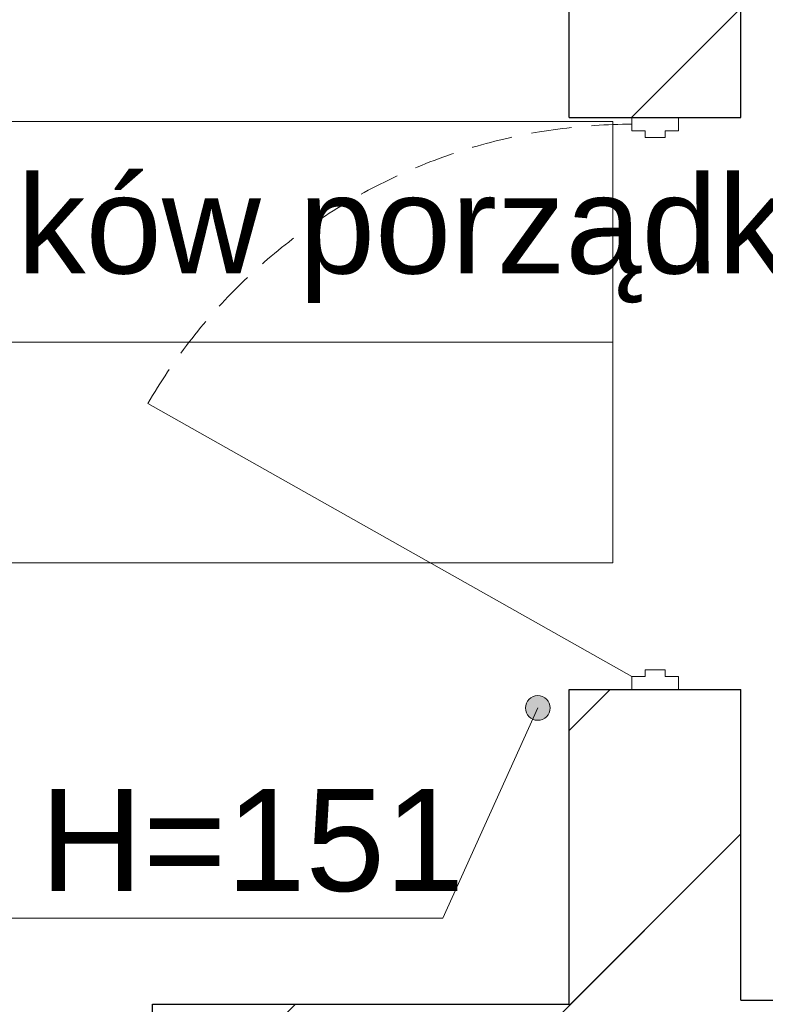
# Model space of a CAD drawing. Header units: millimetres. Extents: x 26866 to 1024070, y -428191 to 408885.
# Tile 194 of 248: x 194484 to 195396, y 400372 to 401576. Entities that reach past the tile are written whole.
import ezdxf

# ---------------------------------------------------------------- set-up
doc = ezdxf.new("R2010")
doc.units = ezdxf.units.MM
doc.header["$LTSCALE"] = 2
doc.linetypes.add('HIDDEN', pattern=[9.525, 6.35, -3.175])
for name, color, linetype, lineweight in [('0_OPIS', 7, 'Continuous', 13), ('3DPLAN_A_DRZWI', 173, 'Continuous', 5), ('3DPLAN_A_TABELKA POMIESZCZEŃ', 7, 'Continuous', 0), ('3DPLAN_A_WYSOKOŚCI OPIS', 101, 'Continuous', 5)]:
    doc.layers.add(name, color=color, linetype=linetype, lineweight=lineweight)
for name, color, linetype in [('3DPLAN_A_KRESKOWANIE 1', 253, 'Continuous'), ('3DPLAN_A_OPIS', 8, 'Continuous'), ('3DPLAN_A_POMIESZCZENIE NUMER', 100, 'Continuous'), ('3DPLAN_K_NOŚNA', 7, 'Continuous'), ('A_POMIESZCZENIE OPIS', 100, 'Continuous')]:
    doc.layers.add(name, color=color, linetype=linetype)
doc.styles.add('ARIAL', font='arial.ttf')
pattern_1 = [(45, (23044.838, -26883.88), (-16.83798, 16.83798), [])]

# ---------------------------------------------------------------- blocks, each defined once
blk = doc.blocks.new('tabelka dla tp')
at = {"layer": '3DPLAN_A_TABELKA POMIESZCZEŃ'}
blk.add_line((0, 27), (243.13, 27), dxfattribs=at)
blk.add_lwpolyline([(0, 54), (243.13, 54), (243.13, 0), (0, 0)], close=True, dxfattribs=at)
at = {"layer": '3DPLAN_A_POMIESZCZENIE NUMER', "color": 7, "style": 'ARIAL'}
blk.add_attdef('NUMER', (2.23, 35.39), '', height=12, dxfattribs=at)
at = {"layer": 'A_POMIESZCZENIE OPIS', "color": 7, "style": 'ARIAL'}
for tag, p in [('NAZWA', (51.73, 35.39)), ('POWIERZCHNIA', (51.06, 7.24))]:
    blk.add_attdef(tag, p, '', height=12, dxfattribs=at)
blk = doc.blocks.new('D 90')
at = {"layer": '3DPLAN_A_DRZWI', "lineweight": 20}
blk.add_line((2.09, 3.66), (45, 79.79), dxfattribs=at)
at = {"layer": '3DPLAN_A_DRZWI'}
for points in [[(0, 3.66), (2.09, 3.66), (2.09, 1.57), (3.14, 1.57), (3.14, -1.57), (2.09, -1.57), (2.09, -3.66), (0, -3.66), (0, 3.66)], [(90, 3.66), (87.91, 3.66), (87.91, 1.57), (86.86, 1.57), (86.86, -1.57), (87.91, -1.57), (87.91, -3.66), (90, -3.66), (90, 3.66)]]:
    blk.add_lwpolyline(points, dxfattribs=at)
at = {"layer": '3DPLAN_A_DRZWI', "linetype": 'HIDDEN', "ltscale": 0.5}
blk.add_arc((1.03, 3.65), 87.92, 0.0056, 59.9944, dxfattribs=at)
blk = doc.blocks.new('kondygnacja -1')
at = {"layer": '3DPLAN_A_KRESKOWANIE 1'}
h = blk.add_hatch(dxfattribs=at)
h.set_pattern_fill('ANSI31', color=256, scale=7.5, style=0)
h.set_pattern_definition(pattern_1)
h.paths.add_polyline_path([(28277.96, -25048.84), (28251.61, -25048.84), (28251.61, -24793.84), (28278.18, -24793.84), (28278.18, -24762.84), (28219.61, -24762.84), (28219.61, -25047.84), (28216.61, -25047.84), (28216.61, -25076.84), (28271.99, -25076.84, 0.071944), (28277.96, -25048.84)], is_closed=False)
h.paths.add_polyline_path([(28278.18, -24762.84), (28278.18, -24793.84), (28403.61, -24793.84), (28403.61, -24846.84), (28416.61, -24846.84), (28416.61, -25048.84), (28382.61, -25048.84), (28382.61, -25076.84), (28454.16, -25076.84), (28454.16, -25047.84), (28433.61, -25047.84), (28433.61, -24852.84), (28471.61, -24852.84), (28471.61, -24793.84), (28641.61, -24793.84), (28641.61, -24865.6), (28641.61, -24873.28), (28641.61, -25034.84), (28626.61, -25034.84), (28626.61, -25047.84), (28604.61, -25047.84), (28604.61, -25076.84), (29072.61, -25076.84), (29072.61, -25049.84), (28668.61, -25049.84), (28668.61, -24698.84), (28724.61, -24698.84), (28724.61, -24683.84), (28670.61, -24683.84), (28670.61, -24472.84), (28713.61, -24472.84), (28713.61, -24430.84), (28681.49, -24430.84), (28681.49, -24372.84), (28278.18, -24372.84), (28278.18, -24417.84), (28488.61, -24417.84), (28488.61, -24476.84), (28322.83, -24476.84), (28349.41, -24616.84), (28515.61, -24616.84), (28515.61, -24654.34), (28536.61, -24654.34), (28536.61, -24413.34), (28639.61, -24413.34), (28639.61, -24762.34), (28536.61, -24762.34), (28536.61, -24724.34), (28515.61, -24724.34), (28515.61, -24762.84), (28464.61, -24762.84), (28464.61, -24784.84), (28424.61, -24784.84), (28424.61, -24762.84), (28278.18, -24762.84)], is_closed=False)
h = blk.add_hatch(dxfattribs=at)
h.set_pattern_fill('ANSI31', color=256, scale=7.5, style=0)
h.set_pattern_definition(pattern_1)
h.paths.add_polyline_path([(28641.61, -24865.6), (28641.61, -24873.28), (28641.61, -25034.84), (28626.61, -25034.84), (28626.61, -25047.84), (28604.61, -25047.84), (28604.61, -25076.84), (29072.61, -25076.84), (29072.61, -25049.84), (28668.61, -25049.84), (28668.61, -24698.84), (28724.61, -24698.84), (28724.61, -24683.84), (28670.61, -24683.84), (28670.61, -24472.84), (28713.61, -24472.84), (28713.61, -24430.84), (28681.49, -24430.84), (28681.49, -24372.84), (28278.18, -24372.84), (28278.18, -24417.84), (28488.61, -24417.84), (28488.61, -24476.84), (28322.83, -24476.84), (28349.41, -24616.84), (28515.61, -24616.84), (28515.61, -24654.34), (28536.61, -24654.34), (28536.61, -24413.34), (28639.61, -24413.34), (28639.61, -24762.34), (28536.61, -24762.34), (28536.61, -24724.34), (28515.61, -24724.34), (28515.61, -24793.84), (28641.61, -24793.84), (28641.61, -24865.6)], is_closed=False)
h.paths.add_polyline_path([(28814.61, -24698.84), (29109.61, -24698.84), (29109.61, -24471.84), (29093.61, -24471.84), (29093.61, -24683.84), (28814.61, -24683.84), (28814.61, -24698.84)], is_closed=False)
h = blk.add_hatch(dxfattribs=at)
h.set_pattern_fill('ANSI31', color=256, scale=7.5, style=0)
h.set_pattern_definition(pattern_1)
h.paths.add_polyline_path([(31677.49, -24430.84), (30214.87, -24430.84), (30214.87, -24470.84), (30429.61, -24470.84), (30429.61, -24477.84), (30447.61, -24477.84), (30447.61, -24818.84), (30476.61, -24818.84), (30476.61, -24470.84), (31012.61, -24470.84), (31012.61, -24478.84), (31079.61, -24478.84), (31079.61, -24470.84), (31638.61, -24470.84), (31638.61, -25036.84), (31079.61, -25036.84), (31079.61, -25028.84), (31012.61, -25028.84), (31012.61, -25036.84), (30611.38, -25036.84), (30611.38, -25072.84), (31023.61, -25072.84), (31034.61, -25082.84), (31034.61, -25330.84), (31023.61, -25340.84), (30831.4, -25340.84, -0.038531), (30832.58, -25356.18), (30832.58, -25371.84), (31079.61, -25371.84), (31079.61, -25072.84), (31638.61, -25072.84), (31638.61, -25943.84), (30832.58, -25943.84), (30832.58, -26009.84), (31677.49, -26009.84)])
h.paths.add_polyline_path([(30682.61, -26009.84), (30832.58, -26009.84), (30832.58, -25943.84), (30760.61, -25943.84), (30760.61, -25454.67), (30735.61, -25464.58), (30735.61, -25943.84), (30682.61, -25943.84)])
h.paths.add_polyline_path([(30679.61, -25371.84), (30735.61, -25371.84), (30735.61, -25464.58), (30760.61, -25454.67), (30760.61, -25371.84), (30832.58, -25371.84), (30832.58, -25356.18, 0.038531), (30831.4, -25340.84), (30679.61, -25340.84)])
h.paths.add_polyline_path([(30355.83, -25371.84), (30425.61, -25371.84), (30425.61, -25379.84), (30463.61, -25379.84), (30463.61, -25424.74), (30471.61, -25424.74), (30471.61, -25395.84), (30533.61, -25395.84), (30533.61, -25371.84), (30576.61, -25371.84), (30576.61, -25341.84), (30472.61, -25341.84), (30472.61, -25326.84), (30427.61, -25326.84), (30427.61, -25341.84), (30355.83, -25341.84)])
h.paths.add_polyline_path([(30456.61, -25936.84), (30425.61, -25936.84), (30425.61, -25945.84), (30380.61, -25945.84), (30380.61, -26009.84), (30512.61, -26009.84), (30512.61, -25943.84), (30466.61, -25943.84), (30466.61, -25712.84), (30456.61, -25712.84)])
h.paths.add_polyline_path([(28888.61, -25941.84), (28888.61, -26009.84), (29013.61, -26009.84), (29013.61, -25941.84)])
h.paths.add_polyline_path([(28591.17, -26009.84), (28591.17, -25944.84), (28547.61, -25944.84), (28547.61, -26009.84)])
h.paths.add_polyline_path([(28624.61, -25870.53), (28654.8, -25870.53), (28654.8, -25924.53), (28624.61, -25924.53), (28624.61, -25944.84), (28591.17, -25944.84), (28591.17, -26009.84), (28713.61, -26009.84), (28713.61, -25941.84), (28672.61, -25941.84), (28672.61, -25932.84), (28657.61, -25932.84), (28657.61, -25716.84), (28624.61, -25716.84)])
h.paths.add_polyline_path([(28372.61, -25944.84), (28328.61, -25944.84), (28328.61, -25907.84), (28282.61, -25907.84), (28282.61, -25944.84), (28248.61, -25944.84), (28248.61, -26009.84), (28372.61, -26009.84)])
h.paths.add_polyline_path([(28092.61, -25563.84), (28054.61, -25563.84), (28054.61, -25383.84), (28067.6, -25383.84), (28067.61, -25375.84), (28340.61, -25375.84), (28340.61, -25341.84), (28070.61, -25341.84), (28070.61, -25332.84), (28030.61, -25332.84), (28030.61, -25395.6), (28048.71, -25395.6), (28048.71, -25449.6), (28030.61, -25449.6), (28030.61, -26009.84), (28073.61, -26009.84), (28073.61, -25944.84), (28054.61, -25944.84), (28054.61, -25668.84), (28092.61, -25668.84)])
h.paths.add_polyline_path([(27949.61, -25495.75), (27949.61, -25507.75), (27983.29, -25507.75), (27983.29, -25521.75), (27949.61, -25521.75), (27949.61, -25531.84), (27999.61, -25531.84), (27999.61, -25934.84), (27982.61, -25934.84), (27982.61, -25942.84), (27947.61, -25942.84), (27947.61, -26009.84), (28026.62, -26009.84), (28026.62, -25449.6), (27999.61, -25449.6), (27999.61, -25463.84), (27949.61, -25463.84), (27949.61, -25481.75), (27983.29, -25481.75), (27983.29, -25495.75)])
h.paths.add_polyline_path([(27982.61, -25361.84), (27952.61, -25361.84), (27952.61, -25332.84), (28026.62, -25332.84), (28026.62, -25395.6), (27999.61, -25395.6), (27999.61, -25377.84), (27982.61, -25377.84)])
h.paths.add_polyline_path([(26818.61, -25892.84), (26781.49, -25892.84), (26781.49, -26009.84), (26894.54, -26009.84), (26894.54, -25942.84), (26830.61, -25942.84), (26830.61, -25930.84), (26818.61, -25930.84)])
h.paths.add_polyline_path([(26894.54, -26009.84), (27115.94, -26009.84), (27115.94, -25942.84), (26894.54, -25942.84)])
h.paths.add_polyline_path([(27115.94, -25942.84), (27115.94, -26009.84), (27466.61, -26009.84), (27466.61, -25942.84), (27427.61, -25942.84), (27427.61, -25933.84), (27384.61, -25933.84), (27384.61, -25942.84)])
h.paths.add_polyline_path([(27641.61, -25942.84), (27641.61, -26009.84), (27802.61, -26009.84), (27802.61, -25942.84)])
h.paths.add_polyline_path([(30621.1, -25040.47), (30688.37, -25040.47), (30688.37, -25072.87), (30621.1, -25072.87)], flags=24)
at = {"layer": '3DPLAN_A_WYSOKOŚCI OPIS'}
blk.add_hatch(color=0, dxfattribs=at).paths.add_polyline_path([(28510.35, -24727.12, -13.985421), (28510.56, -24727.49, -0.071503)])
at = {"layer": '3DPLAN_A_WYSOKOŚCI OPIS', "color": 0}
for p in [(28511.76, -24726.58), (28446.51, -24752.29)]:
    blk.add_line(p, (28500.12, -24752.29), dxfattribs=at)
blk.add_circle((28511.76, -24726.58), 1.51, dxfattribs=at)
at = {"layer": '3DPLAN_K_NOŚNA'}
for p, q in [((28536.61, -24654.34), (28536.61, -24413.34)), ((28515.61, -24654.34), (28515.61, -24616.84)), ((28515.61, -24654.34), (28536.61, -24654.34)), ((28515.61, -24762.84), (28515.61, -24724.34)), ((28515.61, -24724.34), (28536.61, -24724.34)), ((28536.61, -24762.34), (28536.61, -24724.34)), ((28464.61, -24784.84), (28464.61, -24762.84)), ((28464.61, -24762.84), (28515.61, -24762.84)), ((28536.61, -24762.34), (28639.61, -24762.34))]:
    blk.add_line(p, q, dxfattribs=at)
at = {"layer": '3DPLAN_A_DRZWI', "xscale": 0.7777777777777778, "yscale": 0.7777777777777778, "zscale": 0.7777777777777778, "rotation": 90.00000000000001}
blk.add_blockref('D 90', (28526.11, -24724.34), dxfattribs=at)
at = {"layer": '3DPLAN_A_OPIS', "color": 1, "lineweight": 30}
ref = blk.add_blockref('tabelka dla tp', (28277.83, -24708.81), dxfattribs=at)
ref.add_attrib('NAZWA', 'Magazyn środków porządkowych', (28342.78, -24673.42), dxfattribs={"layer": 'A_POMIESZCZENIE OPIS', "color": 7, "height": 12, "style": 'ARIAL'})
at = {"layer": '3DPLAN_A_OPIS', "color": 1, "lineweight": 30, "style": 'ARIAL'}
for tag, p in [('PRZESUNIĘCIE_WEJŚCIA', (27655.16, -24535.33)), ('WYŁĄCZONE', (27007.18, -24723.98)), ('Z_OPRACOWANIA', (26996.84, -24746.42)), ('WYŁĄCZONE', (30803.05, -24760.87)), ('Z_OPRACOWANIA', (30792.71, -24783.3)), ('WYŁĄCZONE', (28894.9, -24826.59)), ('Z_OPRACOWANIA', (28884.56, -24849.03)), ('POWIĘKSZENIE_WEJŚCIA', (28313.68, -25144.41)), ('POWIĘKSZENIE_WEJŚCIA', (29600.62, -25191.36)), ('POWIĘKSZENIE_WEJŚCIA', (28011.45, -25235.42)), ('WYŁĄCZONE', (29754.42, -25678.17)), ('Z_OPRACOWANIA', (29744.08, -25700.6)), ('WYJŚCIE_EWAKUACYJNE', (27763.79, -26106.07))]:
    blk.add_attdef(tag, p, '', height=12, dxfattribs=at)
at = {"layer": '3DPLAN_A_OPIS', "color": 0, "lineweight": 30, "style": 'ARIAL'}
for tag, p in [('UGUL_1', (29350.3, -24586.01)), ('UGUL_2', (29622.92, -24586.01)), ('UGUL_3', (29833.15, -24586.01))]:
    blk.add_attdef(tag, p, '', height=12, dxfattribs=at)
at = {"layer": '3DPLAN_A_TABELKA POMIESZCZEŃ', "ltscale": 0.5, "style": 'ARIAL'}
for tag, p in [('KURTYNA', (27861.91, -26064.85)), ('POWIETRZNA', (27861.91, -26084.56))]:
    blk.add_attdef(tag, p, '', height=12, dxfattribs=at)
at = {"layer": '3DPLAN_A_WYSOKOŚCI OPIS', "color": 0, "insert": (28450.83, -24736.48), "char_height": 12.5, "width": 59.2068, "attachment_point": 1, "style": 'ARIAL'}
blk.add_mtext('H=151', dxfattribs=at)

msp = doc.modelspace()

# ---------------------------------------------------------------- block references
at = {"layer": '0_OPIS', "xscale": 10, "yscale": 10, "zscale": 10}
msp.add_blockref('kondygnacja -1', (-90000, 648000), dxfattribs=at)

doc.saveas('drawing.dxf')
